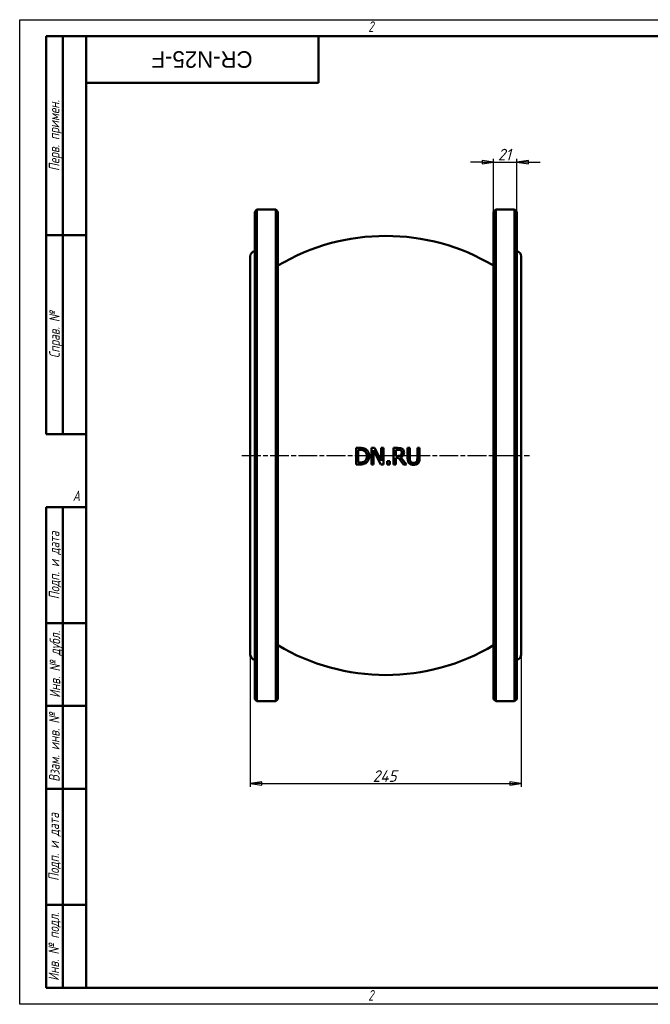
# Model space of a CAD drawing. Header units: millimetres. Extents: x 0 to 1260, y 0 to 891.
# Tile 1 of 2: x 0 to 570, y 0 to 891. Entities that reach past the tile are written whole.
import ezdxf
from ezdxf.enums import TextEntityAlignment as Align

# ---------------------------------------------------------------- set-up
doc = ezdxf.new("R2018")
doc.units = ezdxf.units.MM
doc.header["$LTSCALE"] = 3
doc.linetypes.add('CHAIN', pattern=[0.7087, 0.4724, -0.0591, 0.1181, -0.0591])
for name, color, linetype, lineweight in [('Видимый контур (ГОСТ)', 7, 'Continuous', 50), ('Кромка (ГОСТ)', 7, 'Continuous', 50), ('Обозначение (ГОСТ)', 7, 'Continuous', 25), ('Осевая линия (ГОСТ)', 7, 'Continuous', 25), ('Размер (ГОСТ)', 7, 'Continuous', 25), ('Эскизная геометрия (ГОСТ)', 7, 'Continuous', 50)]:
    doc.layers.add(name, color=color, linetype=linetype, lineweight=lineweight)
doc.styles.add('Альтернативный текст (ГОСТ)', font='arial.ttf', dxfattribs={"width": 0.8})
doc.styles.add('Обычный текст (ГОСТ)', font='GOST Common Italic.ttf')
doc.styles.add('Стиль текста110', font='GOST Common Italic.ttf', dxfattribs={"width": 0.8})
doc.styles.add('Стиль текста112', font='GOST Common Italic.ttf', dxfattribs={"width": 0.8})
doc.dimstyles.new('Обычный (ГОСТ)', dxfattribs={"dimscale": 3, "dimtxt": 3.5, "dimasz": 3.5, "dimexe": 1, "dimexo": 0, "dimgap": 0.5, "dimtad": 1, "dimrnd": 1e-08, "dimtxsty": 'Обычный текст (ГОСТ)', "dimblk": 'Filled-1', "dimcen": 0.09, "dimdle": 15, "dimclrd": 256, "dimclre": 256, "dimclrt": 256, "dimazin": 2, "dimtfac": 0.714286, "dimtdec": 3, "dimtmove": 0, "dimatfit": 3, "dimfxl": 1, "dimtolj": 1, "dimlwd": 25, "dimlwe": 25, "dimarcsym": 0})

# ---------------------------------------------------------------- blocks, each defined once
blk = doc.blocks.new('Рамки ГОСТ - Рамка')
at = {"layer": 'Кромка (ГОСТ)', "lineweight": 25}
for p, q in [((0, 0), (0, 297)), ((0, 297), (420, 297)), ((420, 0), (0, 0))]:
    blk.add_line(p, q, dxfattribs=at)
at = {"layer": 'Кромка (ГОСТ)'}
for p, q in [((415, 292), (20, 292)), ((20, 292), (20, 5)), ((20, 5), (415, 5))]:
    blk.add_line(p, q, dxfattribs=at)
at = {"layer": 'Кромка (ГОСТ)', "char_height": 3.17, "attachment_point": 1, "style": 'Альтернативный текст (ГОСТ)'}
for s, insert, width in [('\\fGOST Common|b0|i1;{\\H3.1700;2}', (105, 296.5), 5.2328), ('\\fGOST Common|b0|i1;{\\H3.1700;A}', (16, 155), 5.1335), ('\\fGOST Common|b0|i1;{\\H3.1700;2}', (104.99, 4.3), 5.2328)]:
    blk.add_mtext(s, dxfattribs=dict(at, insert=insert, width=width))
blk = doc.blocks.new('ГОСТ - Доп. графы 1')
at = {"layer": 'Эскизная геометрия (ГОСТ)'}
for p, q in [((-12, 0), (-12, 145)), ((-12, 145), (0, 145)), ((-7, 145), (-7, 0)), ((-12, 110), (-7, 110)), ((-7, 110), (0, 110)), ((-12, 85), (-7, 85)), ((-7, 85), (0, 85)), ((-12, 60), (-7, 60)), ((-7, 60), (0, 60)), ((-12, 25), (-7, 25)), ((-7, 25), (0, 25)), ((0, 0), (-12, 0))]:
    blk.add_line(p, q, dxfattribs=at)
at = {"layer": 'Обозначение (ГОСТ)', "char_height": 3.17, "attachment_point": 5, "rotation": 90, "style": 'Альтернативный текст (ГОСТ)'}
for s, insert, width in [('\\fGOST Common|b0|i1;{\\H3.1700;Подп. и дата}', (-9.37, 127.41), 34.7679), ('\\fGOST Common|b0|i1;{\\H3.1700;Инв. № дубл.}', (-8.95, 97.55), 24.8438), ('\\fGOST Common|b0|i1;{\\H3.1700;Взам. инв. №}', (-9.58, 72.53), 24.8669), ('\\fGOST Common|b0|i1;{\\H3.1700;Подп. и дата}', (-9.5, 42.47), 35.1486), ('\\fGOST Common|b0|i1;{\\H3.1700;Инв. № подл.}', (-9.5, 12.41), 24.9618)]:
    blk.add_mtext(s, dxfattribs=dict(at, insert=insert, width=width))
at = {"layer": 'Обозначение (ГОСТ)', "style": 'Стиль текста112'}
for tag, p in [('Подп._и_дата_2', (-3.53, 127.51)), ('Инв._номер_дубликата', (-3.41, 97.47)), ('Взамен_инв._номера', (-3.46, 72.53)), ('Подп._и_дата_1', (-3.42, 42.35)), ('ИНВЕНТАРНЫЙ_НОМЕР', (-3.33, 12.68))]:
    blk.add_attdef(tag, text='', height=3.17, rotation=90, dxfattribs=at).set_placement(p, align=Align.MIDDLE_CENTER)
blk = doc.blocks.new('ГОСТ - Доп. графы 2')
at = {"layer": 'Эскизная геометрия (ГОСТ)'}
for p, q in [((-12, 0), (-12, 120)), ((-12, 120), (0, 120)), ((-7, 0), (-7, 120)), ((-12, 60), (0, 60)), ((0, 0), (-12, 0))]:
    blk.add_line(p, q, dxfattribs=at)
at = {"layer": 'Обозначение (ГОСТ)', "char_height": 3.17, "attachment_point": 5, "rotation": 90, "style": 'Альтернативный текст (ГОСТ)'}
for s, insert, width in [('\\fGOST Common|b0|i1;{\\H3.1700;Перв. примен.}', (-9.19, 90.05), 60.0143), ('\\fGOST Common|b0|i1;{\\H3.1700;Справ. №}', (-9.1, 30), 59.9357)]:
    blk.add_mtext(s, dxfattribs=dict(at, insert=insert, width=width))
at = {"layer": 'Обозначение (ГОСТ)', "style": 'Стиль текста112'}
for tag, p in [('Первичная_применяемость', (-3.65, 90.03)), ('Справочный_номер', (-3.55, 30.02))]:
    blk.add_attdef(tag, text='', height=3.17, rotation=90, dxfattribs=at).set_placement(p, align=Align.MIDDLE_CENTER)
blk = doc.blocks.new('ГОСТ - Доп. графы 3')
at = {"layer": 'Эскизная геометрия (ГОСТ)'}
for p, q in [((0, 0), (70, 0)), ((70, 0), (70, -14)), ((70, -14), (0, -14))]:
    blk.add_line(p, q, dxfattribs=at)
at = {"layer": 'Обозначение (ГОСТ)', "style": 'Стиль текста110'}
blk.add_attdef('ОБОЗНАЧЕНИЕ', text='', height=5, rotation=180, dxfattribs=at).set_placement((34.94, -6.97), align=Align.MIDDLE_CENTER)
blk = doc.blocks.new('Filled-1')
at = {"color": 0}
for p, q in [((0, 0), (-1, 0.143)), ((-1, 0.143), (-1, -0.143)), ((-1, 0), (0, 0)), ((-1, -0.143), (0, 0))]:
    blk.add_line(p, q, dxfattribs=at)
at = {"color": 0, "flags": 128}
blk.add_lwpolyline([(-1, -0.143), (0, 0), (-1, 0.143), (-1, -0.143)], dxfattribs=at)
at = {"color": 0}
blk.add_solid([(-1, -0.143), (0, 0), (-1, 0.143), (-1, -0.143)], dxfattribs=at)
blk = doc.blocks.new('*D9')
at = {"layer": 'Defpoints', "color": 0, "linetype": 'Continuous', "transparency": 16777216}
for p in [(208.39, 316.68), (453.39, 316.68), (453.39, 199.77)]:
    blk.add_point(p, dxfattribs=at)
at = {"layer": 'Размер (ГОСТ)', "linetype": 'Continuous', "lineweight": 25, "transparency": 16777216}
for p, q in [((208.39, 316.68), (208.39, 196.77)), ((453.39, 316.68), (453.39, 196.77)), ((218.89, 199.77), (442.89, 199.77))]:
    blk.add_line(p, q, dxfattribs=at)
at = {"layer": 'Размер (ГОСТ)', "linetype": 'Continuous', "lineweight": 25, "transparency": 16777216, "xscale": 10.5, "yscale": 10.5, "zscale": 10.5, "rotation": 180}
blk.add_blockref('Filled-1', (208.39, 199.77), dxfattribs=at)
at = {"layer": 'Размер (ГОСТ)', "linetype": 'Continuous', "lineweight": 25, "transparency": 16777216, "xscale": 10.5, "yscale": 10.5, "zscale": 10.5}
blk.add_blockref('Filled-1', (453.39, 199.77), dxfattribs=at)
at = {"layer": 'Размер (ГОСТ)', "linetype": 'Continuous', "lineweight": 25, "transparency": 16777216, "insert": (319.05, 211.77), "char_height": 10.5, "attachment_point": 1, "style": 'Обычный текст (ГОСТ)'}
blk.add_mtext('\\A1;245', dxfattribs=at)
blk = doc.blocks.new('*D10')
at = {"layer": 'Defpoints', "color": 0, "linetype": 'Continuous', "transparency": 16777216}
for p in [(449.39, 762.18), (428.39, 717.18), (449.39, 717.18)]:
    blk.add_point(p, dxfattribs=at)
at = {"layer": 'Размер (ГОСТ)', "linetype": 'Continuous', "lineweight": 25, "transparency": 16777216}
for p, q in [((417.89, 762.18), (407.39, 762.18)), ((428.39, 717.18), (428.39, 765.18)), ((428.39, 762.18), (449.39, 762.18)), ((449.39, 717.18), (449.39, 765.18)), ((459.89, 762.18), (470.39, 762.18))]:
    blk.add_line(p, q, dxfattribs=at)
at = {"layer": 'Размер (ГОСТ)', "linetype": 'Continuous', "lineweight": 25, "transparency": 16777216, "xscale": 10.5, "yscale": 10.5, "zscale": 10.5}
blk.add_blockref('Filled-1', (428.39, 762.18), dxfattribs=at)
at = {"layer": 'Размер (ГОСТ)', "linetype": 'Continuous', "lineweight": 25, "transparency": 16777216, "xscale": 10.5, "yscale": 10.5, "zscale": 10.5, "rotation": 180}
blk.add_blockref('Filled-1', (449.39, 762.18), dxfattribs=at)
at = {"layer": 'Размер (ГОСТ)', "linetype": 'Continuous', "lineweight": 25, "transparency": 16777216, "insert": (432.21, 774.18), "char_height": 10.5, "attachment_point": 1, "style": 'Обычный текст (ГОСТ)'}
blk.add_mtext('\\A1;21', dxfattribs=at)

msp = doc.modelspace()

# ---------------------------------------------------------------- linework, layer by layer
at = {"layer": 'Видимый контур (ГОСТ)'}
for p, q in [((212.389, 717.176), (214.389, 719.176)), ((212.389, 276.176), (212.389, 717.176)), ((214.389, 719.176), (214.389, 274.176)), ((214.389, 719.176), (231.389, 719.176)), ((231.389, 274.176), (231.389, 719.176)), ((233.389, 717.176), (231.389, 719.176)), ((233.389, 717.176), (233.389, 276.176)), ((428.389, 717.176), (430.389, 719.176)), ((428.389, 276.176), (428.389, 717.176)), ((430.389, 719.176), (430.389, 274.176)), ((430.389, 719.176), (447.389, 719.176)), ((447.389, 274.176), (447.389, 719.176)), ((449.389, 717.176), (447.389, 719.176)), ((449.389, 717.176), (449.389, 276.176)), ((208.389, 316.676), (208.389, 676.676)), ((453.389, 676.676), (453.389, 316.676)), ((307.415, 503.54), (303.999, 503.54)), ((303.999, 488.54), (303.999, 503.54)), ((305.993, 501.814), (307.512, 501.814)), ((305.993, 501.814), (305.993, 490.266)), ((320.823, 503.54), (317.99, 503.54)), ((317.99, 488.54), (317.99, 503.54)), ((319.85, 501.474), (319.85, 488.54)), ((319.85, 501.474), (326.487, 488.54)), ((326.864, 491.664), (320.823, 503.54)), ((328.724, 503.54), (326.864, 503.54)), ((326.864, 491.664), (326.864, 503.54)), ((328.724, 503.54), (328.724, 488.54)), ((341.876, 503.54), (338.011, 503.54)), ((338.011, 488.54), (338.011, 503.54)), ((340.004, 501.814), (340.004, 496.174)), ((340.004, 501.814), (341.985, 501.814)), ((352.622, 503.54), (350.628, 503.54)), ((350.628, 494.18), (350.628, 503.54)), ((352.622, 503.54), (352.622, 494.18)), ((361.483, 503.54), (359.49, 503.54)), ((359.49, 494.132), (359.49, 503.54)), ((361.483, 503.54), (361.483, 494.18)), ((307.512, 490.266), (305.993, 490.266)), ((334.558, 491.409), (332.152, 491.409)), ((332.152, 488.54), (332.152, 491.409)), ((334.558, 491.409), (334.558, 488.54)), ((341.755, 496.174), (340.004, 496.174)), ((340.004, 494.509), (340.004, 488.54)), ((340.004, 494.509), (342.289, 494.509)), ((342.289, 494.509), (347.03, 488.54)), ((349.619, 488.54), (344.283, 495.068)), ((303.999, 488.54), (307.451, 488.54)), ((317.99, 488.54), (319.85, 488.54)), ((326.487, 488.54), (328.724, 488.54)), ((332.152, 488.54), (334.558, 488.54)), ((338.011, 488.54), (340.004, 488.54)), ((347.03, 488.54), (349.619, 488.54)), ((212.389, 276.176), (214.389, 274.176)), ((214.389, 274.176), (231.389, 274.176)), ((233.389, 276.176), (231.389, 274.176)), ((428.389, 276.176), (430.389, 274.176)), ((430.389, 274.176), (447.389, 274.176)), ((449.389, 276.176), (447.389, 274.176))]:
    msp.add_line(p, q, dxfattribs=at)
for centre, radius, start, end in [((330.889, 505.356), 190, 59.125595, 120.874405), ((213.389, 676.676), 5, 101.536959, 180), ((448.389, 676.676), 5, 0, 78.463041), ((330.889, 487.996), 190, 239.125595, 300.874405), ((213.389, 316.676), 5, 180, 258.463041), ((448.389, 316.676), 5, 281.536959, 0)]:
    msp.add_arc(centre, radius, start, end, dxfattribs=at)
for points, knots in [([(312.788, 502.349), (312.391, 502.61), (311.959, 502.816), (310.766, 503.256), (310.13, 503.356), (309.09, 503.507), (308.209, 503.54), (307.415, 503.54)], [0, 0, 0, 0, 0.1430738, 0.1430738, 0.3838384, 0.3838384, 1.1406902, 1.1406902, 1.1406902, 1.1406902]), ([(307.512, 501.814), (308.875, 501.814), (309.637, 501.651), (310.593, 501.366), (311.046, 501.168), (311.475, 500.915)], [-0.30119182, -0.30119182, -0.30119182, -0.30119182, -0.15023914, -0.15023914, 0, 0, 0, 0]), ([(311.475, 500.915), (311.872, 500.671), (312.224, 500.375), (312.833, 499.659), (313.073, 499.255), (313.429, 498.411), (313.548, 497.982), (313.712, 497.054), (313.748, 496.551), (313.748, 496.052)], [-0.56455453, -0.56455453, -0.56455453, -0.56455453, -0.42453743, -0.42453743, -0.2826875, -0.2826875, -0.14951164, -0.14951164, 0, 0, 0, 0]), ([(315.827, 496.028), (315.827, 496.788), (315.755, 497.554), (315.414, 498.965), (315.171, 499.585), (314.574, 500.615), (314.277, 501.018), (313.589, 501.751), (313.206, 502.071), (312.788, 502.349)], [0, 0, 0, 0, 0.22812521, 0.22812521, 0.43544855, 0.43544855, 0.58755294, 0.58755294, 0.73947659, 0.73947659, 0.73947659, 0.73947659]), ([(345.693, 502.75), (345.412, 502.932), (345.114, 503.084), (344.484, 503.316), (343.757, 503.54), (341.876, 503.54)], [0, 0, 0, 0, 0.10059807, 0.10059807, 0.20184303, 0.20184303, 0.20184303, 0.20184303]), ([(341.985, 501.814), (342.369, 501.814), (342.781, 501.795), (343.384, 501.703), (343.601, 501.654), (344.01, 501.507), (344.195, 501.417), (344.368, 501.304)], [-0.24739518, -0.24739518, -0.24739518, -0.24739518, -0.13063545, -0.13063545, -0.06209065, -0.06209065, 0, 0, 0, 0]), ([(344.283, 495.068), (344.784, 495.255), (345.256, 495.504), (346.162, 496.202), (346.495, 496.606), (346.942, 497.29), (347.111, 497.678), (347.344, 498.54), (347.395, 499.004), (347.395, 499.468)], [0, 0, 0, 0, 0.16089729, 0.16089729, 0.34367716, 0.34367716, 0.54463456, 0.54463456, 0.76248985, 0.76248985, 0.76248985, 0.76248985]), ([(344.368, 501.304), (344.537, 501.19), (344.689, 501.055), (344.818, 500.898), (344.861, 500.847), (344.898, 500.796), (344.931, 500.746), (344.964, 500.698), (344.992, 500.651), (345.018, 500.605), (345.043, 500.559), (345.065, 500.514), (345.085, 500.471), (345.098, 500.443), (345.11, 500.416), (345.12, 500.39), (345.19, 500.22), (345.239, 500.044), (345.27, 499.864), (345.302, 499.682), (345.316, 499.496), (345.316, 499.31)], [-0.20148507, -0.20148507, -0.20148507, -0.20148507, -0.15938601, -0.15938601, -0.15938601, -0.14572265, -0.14572265, -0.14572265, -0.13256723, -0.13256723, -0.13256723, -0.11941781, -0.11941781, -0.11941781, -0.11091563, -0.11091563, -0.11091563, -0.05580856, -0.05580856, -0.05580856, 0, 0, 0, 0]), ([(345.316, 499.31), (345.316, 499.057), (345.3, 498.801), (345.26, 498.551), (345.255, 498.523), (345.251, 498.495), (345.245, 498.467), (345.22, 498.326), (345.188, 498.196), (345.152, 498.077), (345.138, 498.033), (345.124, 497.99), (345.109, 497.949), (345.086, 497.881), (345.06, 497.817), (345.033, 497.756), (344.897, 497.45), (344.708, 497.182), (344.465, 496.952)], [-0.23069973, -0.23069973, -0.23069973, -0.23069973, -0.17232713, -0.17232713, -0.17232713, -0.16581959, -0.16581959, -0.16581959, -0.13274868, -0.13274868, -0.13274868, -0.1205031, -0.1205031, -0.1205031, -0.10052987, -0.10052987, -0.10052987, 0, 0, 0, 0]), ([(347.395, 499.468), (347.395, 499.861), (347.357, 500.259), (347.154, 501.053), (347.002, 501.349), (346.707, 501.818), (346.537, 502.032), (346.145, 502.425), (345.928, 502.598), (345.693, 502.75)], [0, 0, 0, 0, 0.11787334, 0.11787334, 0.24566164, 0.24566164, 0.37194441, 0.37194441, 0.50029776, 0.50029776, 0.50029776, 0.50029776]), ([(311.657, 491.263), (311.294, 491.008), (310.904, 490.808), (310.28, 490.587), (309.856, 490.453), (308.599, 490.292), (308.049, 490.266), (307.512, 490.266)], [-0.82715395, -0.82715395, -0.82715395, -0.82715395, -0.38249797, -0.38249797, -0.16235347, -0.16235347, 0, 0, 0, 0]), ([(313.748, 496.052), (313.748, 495.297), (313.675, 494.51), (313.355, 493.418), (313.157, 492.878), (312.462, 491.911), (312.09, 491.555), (311.657, 491.263)], [-0.75640108, -0.75640108, -0.75640108, -0.75640108, -0.35830923, -0.35830923, -0.157416, -0.157416, 0, 0, 0, 0]), ([(312.763, 489.744), (313.156, 490.003), (313.514, 490.305), (314.172, 491.002), (314.462, 491.392), (315.022, 492.324), (315.332, 492.969), (315.741, 494.514), (315.827, 495.268), (315.827, 496.028)], [0, 0, 0, 0, 0.14198393, 0.14198393, 0.28854575, 0.28854575, 0.46874041, 0.46874041, 0.63198229, 0.63198229, 0.63198229, 0.63198229]), ([(344.465, 496.952), (344.252, 496.739), (344.007, 496.574), (343.639, 496.422), (343.361, 496.312), (342.458, 496.193), (342.104, 496.174), (341.755, 496.174)], [-0.79728545, -0.79728545, -0.79728545, -0.79728545, -0.27382686, -0.27382686, -0.10492268, -0.10492268, 0, 0, 0, 0]), ([(350.628, 494.18), (350.628, 492.923), (350.773, 491.971), (351.131, 490.947), (351.272, 490.65), (351.623, 490.093), (351.829, 489.84), (352.062, 489.61)], [0, 0, 0, 0, 0.37738303, 0.37738303, 0.54287621, 0.54287621, 0.70755208, 0.70755208, 0.70755208, 0.70755208]), ([(353.266, 491.154), (353.103, 491.4), (352.975, 491.665), (352.788, 492.222), (352.622, 492.835), (352.622, 494.18)], [0, 0, 0, 0, 0.08905354, 0.08905354, 0.17671514, 0.17671514, 0.17671514, 0.17671514]), ([(356.049, 489.926), (355.804, 489.926), (355.555, 489.94), (355.31, 489.974), (355.162, 489.995), (355.016, 490.023), (354.872, 490.059), (354.822, 490.072), (354.77, 490.087), (354.716, 490.103), (354.659, 490.121), (354.599, 490.141), (354.538, 490.163), (354.48, 490.185), (354.42, 490.209), (354.36, 490.236), (354.288, 490.268), (354.215, 490.304), (354.142, 490.345), (354.08, 490.379), (354.017, 490.417), (353.955, 490.459), (353.679, 490.644), (353.449, 490.875), (353.266, 491.154)], [-0.39703903, -0.39703903, -0.39703903, -0.39703903, -0.28661338, -0.28661338, -0.28661338, -0.21990307, -0.21990307, -0.21990307, -0.19687878, -0.19687878, -0.19687878, -0.17274322, -0.17274322, -0.17274322, -0.14994063, -0.14994063, -0.14994063, -0.12300883, -0.12300883, -0.12300883, -0.10036911, -0.10036911, -0.10036911, 0, 0, 0, 0]), ([(358.845, 491.154), (358.67, 490.889), (358.451, 490.669), (357.848, 490.261), (357.499, 490.144), (356.871, 489.971), (356.46, 489.926), (356.049, 489.926)], [0, 0, 0, 0, 0.09538796, 0.09538796, 0.21928077, 0.21928077, 0.43081343, 0.43081343, 0.43081343, 0.43081343]), ([(359.49, 494.132), (359.49, 492.817), (359.32, 492.209), (359.136, 491.663), (359.008, 491.4), (358.845, 491.154)], [0, 0, 0, 0, 0.39432571, 0.39432571, 0.80918546, 0.80918546, 0.80918546, 0.80918546]), ([(360.049, 489.61), (360.374, 489.921), (360.641, 490.277), (360.989, 490.952), (361.2, 491.436), (361.445, 492.901), (361.483, 493.551), (361.483, 494.18)], [0, 0, 0, 0, 0.13564068, 0.13564068, 0.22805768, 0.22805768, 0.29599707, 0.29599707, 0.29599707, 0.29599707]), ([(307.451, 488.54), (309.62, 488.54), (310.62, 488.799), (311.701, 489.152), (312.248, 489.42), (312.763, 489.744)], [0, 0, 0, 0, 0.6556305, 0.6556305, 1.4101574, 1.4101574, 1.4101574, 1.4101574]), ([(352.062, 489.61), (352.313, 489.359), (352.591, 489.144), (353.211, 488.775), (353.549, 488.628), (354.586, 488.301), (355.329, 488.224), (356.049, 488.224)], [0, 0, 0, 0, 0.10691937, 0.10691937, 0.21791227, 0.21791227, 0.43656667, 0.43656667, 0.43656667, 0.43656667]), ([(356.049, 488.224), (356.604, 488.224), (357.18, 488.265), (358.059, 488.451), (358.511, 488.577), (359.385, 489.043), (359.735, 489.301), (360.049, 489.61)], [0, 0, 0, 0, 0.1678291, 0.1678291, 0.27159638, 0.27159638, 0.35406674, 0.35406674, 0.35406674, 0.35406674])]:
    msp.add_open_spline(points, degree=3, knots=knots, dxfattribs=at)
at = {"layer": 'Осевая линия (ГОСТ)', "linetype": 'CHAIN', "ltscale": 11.993792}
msp.add_line((200.889, 496.676), (460.889, 496.676), dxfattribs=at)

# ---------------------------------------------------------------- block references
at = {"xscale": 3, "yscale": 3, "zscale": 3}
for name, p in [('Рамки ГОСТ - Рамка', (0, 0)), ('ГОСТ - Доп. графы 2', (60, 516)), ('ГОСТ - Доп. графы 1', (60, 15))]:
    msp.add_blockref(name, p, dxfattribs=at)
ref = msp.add_blockref('ГОСТ - Доп. графы 3', (60, 876), dxfattribs=dict(xscale=3, yscale=3, zscale=3))
lines = msp.add_mtext('CR-N25-F', dxfattribs={"layer": 'Обозначение (ГОСТ)', "insert": (164.826, 855.097), "char_height": 15, "width": 210.37452, "attachment_point": 5, "rotation": 180, "style": 'Стиль текста110'})
ref.add_attrib('ОБОЗНАЧЕНИЕ', '', (164.826, 855.097)).embed_mtext(lines)

# ---------------------------------------------------------------- dimensions: what is measured, and where the dimension line sits
at = {"layer": 'Размер (ГОСТ)', "linetype": 'Continuous', "lineweight": 25}
for base, p1, p2, override, picture, middle in [((449.389, 762.176), (428.389, 717.176), (449.389, 717.176), {"dimgap": 0.5, "dimdec": 2, "dimtol": 0, "dimlim": 0, "dimtp": 0, "dimtm": 0, "dimtdec": 3, "dimtofl": 1, "dimatfit": 1}, '*D10', (438.889, 762.176)), ((453.389, 199.766), (208.389, 316.676), (453.389, 316.676), {"dimgap": 0.5, "dimdec": 2, "dimtol": 0, "dimlim": 0, "dimtp": 0, "dimtm": 0, "dimtdec": 3, "dimtofl": 0, "dimatfit": 1}, '*D9', (330.889, 199.766))]:
    dim = msp.add_linear_dim(base=base, p1=p1, p2=p2, angle=180, dimstyle='Обычный (ГОСТ)', override=override, dxfattribs=at)
    dim.commit()
    dim.dimension.update_dxf_attribs({"geometry": picture, "text_midpoint": middle, "dimtype": 160})

doc.saveas('drawing.dxf')
